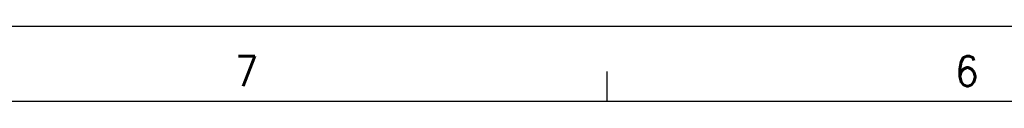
# Model space of a CAD drawing. Header units: inches. Extents: x -381 to 14628, y -418 to 176.
# Tile 12 of 36: x 127.22 to 192.63, y 170.62 to 175.62. Entities that reach past the tile are written whole.
import ezdxf

# ---------------------------------------------------------------- set-up
doc = ezdxf.new("R2010")
doc.units = ezdxf.units.IN
doc.layers.add('1', color=7, linetype='Continuous')
doc.styles.add('CONVERTER_12', font='txt.shx', dxfattribs={"width": 0.9})

# ---------------------------------------------------------------- blocks, each defined once
blk = doc.blocks.new('Marco_a1', base_point=(38.86876955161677, -121.3796663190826))
at = {"layer": '1', "color": 2, "linetype": 'Continuous'}
for p, q in [((458.8687695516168, 175.6203336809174), (-381.1312304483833, 175.6203336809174)), ((166.2217107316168, 172.6203336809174), (166.2217107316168, 170.6203336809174))]:
    blk.add_line(p, q, dxfattribs=at)
at = {"layer": '1', "color": 7, "linetype": 'Continuous'}
blk.add_line((453.8687695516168, 170.6203336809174), (-361.1312304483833, 170.6203336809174), dxfattribs=at)
at = {"layer": '1', "color": 2, "char_height": 2, "attachment_point": 4, "line_spacing_factor": 1.20048019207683, "style": 'CONVERTER_12'}
for s, insert in [('7', (141.5259386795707, 172.6451371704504)), ('6', (189.3791898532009, 172.6451371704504))]:
    blk.add_mtext(s, dxfattribs=dict(at, insert=insert))
blk = doc.blocks.new('Top', base_point=(38.86876955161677, -121.3796663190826))
blk.add_blockref('Marco_a1', (38.86876955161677, -121.3796663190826))
blk = doc.blocks.new('_dummy_frame', base_point=(-381.1312304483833, -418.3796663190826))
blk.add_blockref('Top', (38.86876955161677, -121.3796663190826))

msp = doc.modelspace()

# ---------------------------------------------------------------- block references
at = {"layer": '1'}
msp.add_blockref('_dummy_frame', (-381.1312304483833, -418.3796663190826), dxfattribs=at)

doc.saveas('drawing.dxf')
